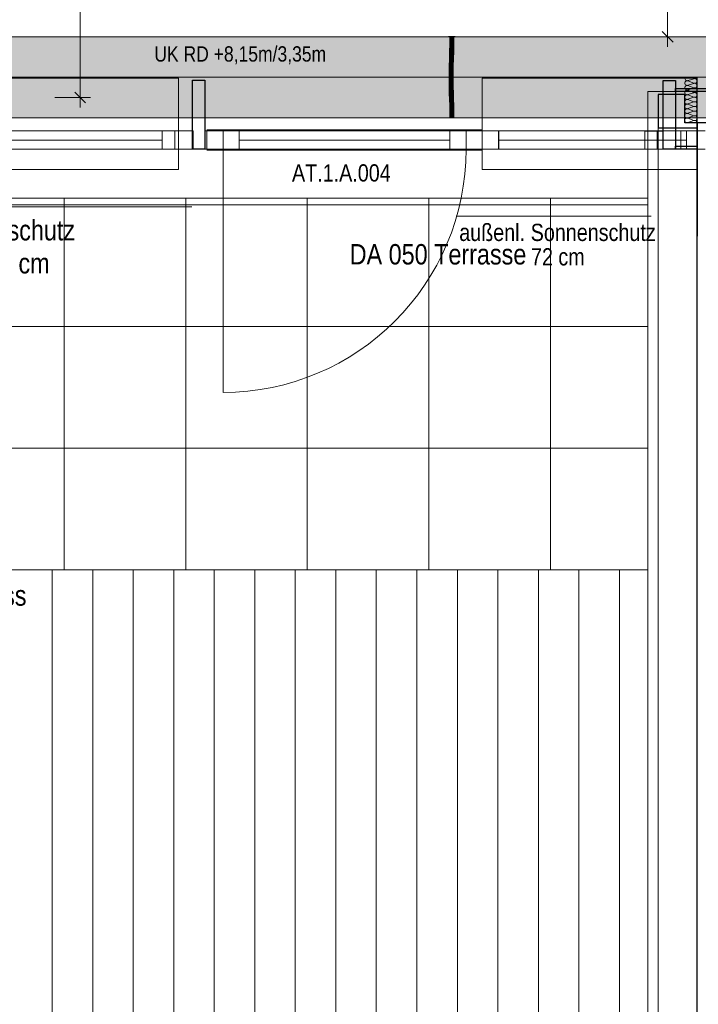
# Model space of a CAD drawing. Extents: x -620 to 300, y 62 to 1107.
# Tile 37 of 256: x -35 to 32, y 286 to 383. Entities that reach past the tile are written whole.
import ezdxf
from ezdxf.lldxf.tags import DXFTag

# ---------------------------------------------------------------- set-up
doc = ezdxf.new("R2010")
doc.units = 0
doc.layers.get('0').update_dxf_attribs({"lineweight": 35})
for name, color, linetype, lineweight, true_color in [('00_Beschriftung UZ', 3, 'Continuous', 13, 0x00ff00), ('30 -33 Aussenwände- 7 Fassade_ Elemente', 7, 'Continuous', 9, 0x00aacc), ('30 -35 Decken- 1 Konstruktion-Träger- Stahlbeton', 7, 'grob-A06G9FRA8I', 13, 0x33aa00), ('70 -72 Beschriftung- 1 Beschriftung allgemein', 7, 'Continuous', 9, 0xff6633), ('70 -76 Bemaßung- 2 Allgemein', 9, 'Continuous', 5, 0x808080), ('E_Leerrohr 20', 7, 'Continuous', 13, 0xcc0099), ('E_Leerrohr 20-Shading', 7, 'Continuous', 13, 0xcc0099)]:
    doc.layers.add(name, color=color, linetype=linetype, lineweight=lineweight, true_color=true_color)
for name, color, linetype, lineweight in [('30 -33 Aussenwände- 8 Sonnenschutz', 7, 'Continuous', 9), ('60- 61 allgemeine Ausstattung- 4 Terrassen', 7, 'Continuous', 9), ('70 -71 Achsen- 1 Gebäudeachsen', 7, 'STRICHPUNKT2-A06G9FR98I', 18), ('70 -72 Beschriftung- 5 Höhenkoten', 7, 'Continuous', 15)]:
    doc.layers.add(name, color=color, linetype=linetype, lineweight=lineweight)
doc.layers.add('iwb_Schraffur_Unterzug', color=7, linetype='Continuous', lineweight=5, true_color=0xffffcc, plot=False)
doc.styles.get("Standard").update_dxf_attribs({"font": 'ARIALN.TTF'})
tags = doc.linetypes.add('grob-A06G9FRA8I', pattern=[14, 3, -8, 3]).pattern_tags.tags
tags[8:9] = [DXFTag(74, 4), DXFTag(75, 0), DXFTag(340, '0'), DXFTag(46, 0.0), DXFTag(50, 0.0), DXFTag(44, 0.0), DXFTag(45, 0.0)]
tags[6:7] = [DXFTag(74, 4), DXFTag(75, 0), DXFTag(340, '0'), DXFTag(46, 0.0), DXFTag(50, 0.0), DXFTag(44, 0.0), DXFTag(45, 0.0)]
tags[4:5] = [DXFTag(74, 4), DXFTag(75, 0), DXFTag(340, '0'), DXFTag(46, 0.0), DXFTag(50, 0.0), DXFTag(44, 0.0), DXFTag(45, 0.0)]
tags = doc.linetypes.add('STRICHPUNKT2', pattern=[12.7, 6.35, -3.175, 0, -3.175]).pattern_tags.tags
tags[10:11] = [DXFTag(74, 4), DXFTag(75, 0), DXFTag(340, '0'), DXFTag(46, 0.0), DXFTag(50, 0.0), DXFTag(44, 0.0), DXFTag(45, 0.0)]
tags[8:9] = [DXFTag(74, 4), DXFTag(75, 0), DXFTag(340, '0'), DXFTag(46, 0.0), DXFTag(50, 0.0), DXFTag(44, 0.0), DXFTag(45, 0.0)]
tags[6:7] = [DXFTag(74, 4), DXFTag(75, 0), DXFTag(340, '0'), DXFTag(46, 0.0), DXFTag(50, 0.0), DXFTag(44, 0.0), DXFTag(45, 0.0)]
tags[4:5] = [DXFTag(74, 4), DXFTag(75, 0), DXFTag(340, '0'), DXFTag(46, 0.0), DXFTag(50, 0.0), DXFTag(44, 0.0), DXFTag(45, 0.0)]
tags = doc.linetypes.add('STRICHPUNKT2-A06G9FR98I', pattern=[12.7, 6.35, -3.175, 0, -3.175]).pattern_tags.tags
tags[10:11] = [DXFTag(74, 4), DXFTag(75, 0), DXFTag(340, '0'), DXFTag(46, 0.0), DXFTag(50, 0.0), DXFTag(44, 0.0), DXFTag(45, 0.0)]
tags[8:9] = [DXFTag(74, 4), DXFTag(75, 0), DXFTag(340, '0'), DXFTag(46, 0.0), DXFTag(50, 0.0), DXFTag(44, 0.0), DXFTag(45, 0.0)]
tags[6:7] = [DXFTag(74, 4), DXFTag(75, 0), DXFTag(340, '0'), DXFTag(46, 0.0), DXFTag(50, 0.0), DXFTag(44, 0.0), DXFTag(45, 0.0)]
tags[4:5] = [DXFTag(74, 4), DXFTag(75, 0), DXFTag(340, '0'), DXFTag(46, 0.0), DXFTag(50, 0.0), DXFTag(44, 0.0), DXFTag(45, 0.0)]

# ---------------------------------------------------------------- blocks, each defined once
blk = doc.blocks.new('Shading-A06G9FPN8I', base_point=(8.274, 375.318))
at = {"layer": 'E_Leerrohr 20-Shading', "color": 223, "true_color": 0xc67fb4}
for points in [[(7.982, 381.053), (7.923, 381.053), (7.976, 380.33), (7.917, 380.331)], [(8.279, 381.053), (8.265, 381.053), (8.27, 380.326), (8.259, 380.326)], [(8.27, 380.326), (8.289, 380.326), (8.279, 381.053), (8.299, 381.053)], [(8.309, 381.053), (8.299, 381.053), (8.297, 380.326), (8.289, 380.326)], [(8.323, 381.053), (8.309, 381.053), (8.313, 380.325), (8.297, 380.326)], [(8.313, 380.325), (8.317, 380.325), (8.323, 381.053)], [(7.976, 380.33), (7.917, 380.331), (7.959, 379.607), (7.902, 379.608)], [(7.961, 379.607), (7.976, 380.33), (7.959, 379.607)], [(8.27, 380.326), (8.259, 380.326), (8.251, 379.6), (8.243, 379.6)], [(8.267, 380.19), (8.251, 379.6), (8.252, 379.6)], [(8.27, 380.326), (8.267, 380.19), (8.267, 379.599), (8.252, 379.6)], [(8.297, 380.326), (8.289, 380.326), (8.275, 379.599), (8.267, 379.599)], [(8.27, 380.326), (8.267, 379.599), (8.289, 380.326)], [(8.313, 380.325), (8.297, 380.326), (8.287, 379.599), (8.275, 379.599)], [(8.287, 379.599), (8.302, 379.599), (8.313, 380.325), (8.317, 380.325)], [(7.959, 379.607), (7.902, 379.608), (7.936, 378.883), (7.882, 378.884)], [(7.941, 378.882), (7.961, 379.607), (7.936, 378.883), (7.959, 379.607)], [(8.251, 379.6), (8.243, 379.6), (8.225, 378.875), (8.224, 378.875)], [(8.251, 379.6), (8.225, 378.875), (8.252, 379.6), (8.229, 378.875)], [(8.229, 378.875), (8.24, 378.874), (8.252, 379.6), (8.267, 379.599)], [(8.275, 379.599), (8.267, 379.599), (8.246, 378.874), (8.24, 378.874)], [(8.287, 379.599), (8.275, 379.599), (8.253, 378.874), (8.246, 378.874)], [(8.253, 378.874), (8.282, 378.873), (8.287, 379.599), (8.302, 379.599)], [(7.912, 378.157), (7.863, 378.158), (7.889, 377.431), (7.85, 377.431)], [(7.875, 378.616), (7.863, 378.158), (7.928, 378.615), (7.928, 378.608)], [(7.912, 378.157), (7.918, 378.287), (7.863, 378.158), (7.928, 378.608)], [(7.882, 378.884), (7.875, 378.616), (7.936, 378.883), (7.928, 378.615)], [(7.908, 377.431), (7.922, 378.157), (7.889, 377.431), (7.912, 378.157)], [(7.922, 378.157), (7.935, 378.656), (7.912, 378.157)], [(7.918, 378.287), (7.935, 378.656), (7.928, 378.608)], [(7.928, 378.608), (7.935, 378.656), (7.936, 378.883), (7.941, 378.882)], [(8.194, 377.427), (8.213, 378.15), (8.191, 377.427), (8.207, 378.151)], [(8.207, 378.151), (8.205, 378.151), (8.191, 377.427)], [(8.213, 378.15), (8.194, 377.427), (8.208, 377.755), (8.197, 377.427)], [(8.22, 378.15), (8.208, 377.755), (8.25, 377.427), (8.198, 377.427)], [(8.217, 378.607), (8.217, 378.613), (8.205, 378.151)], [(8.22, 378.581), (8.217, 378.607), (8.207, 378.151), (8.205, 378.151)], [(8.207, 378.151), (8.213, 378.15), (8.22, 378.581), (8.227, 378.514)], [(8.208, 377.755), (8.22, 378.15), (8.219, 378.15)], [(8.213, 378.15), (8.208, 377.755), (8.219, 378.15)], [(8.231, 378.469), (8.227, 378.514), (8.219, 378.15), (8.213, 378.15)], [(8.229, 378.875), (8.217, 378.607), (8.22, 378.581)], [(8.229, 378.875), (8.225, 378.875), (8.217, 378.607), (8.221, 378.742)], [(8.225, 378.875), (8.224, 378.875), (8.217, 378.613)], [(8.221, 378.742), (8.217, 378.613), (8.217, 378.607)], [(8.234, 378.444), (8.231, 378.469), (8.22, 378.15), (8.219, 378.15)], [(8.22, 378.581), (8.227, 378.514), (8.229, 378.875), (8.24, 378.874)], [(8.22, 378.15), (8.263, 378.149), (8.234, 378.444)], [(8.22, 378.15), (8.25, 377.427), (8.263, 378.149)], [(8.246, 378.874), (8.24, 378.874), (8.231, 378.469), (8.227, 378.514)], [(8.234, 378.444), (8.241, 378.613), (8.231, 378.469), (8.237, 378.613)], [(8.234, 378.444), (8.263, 378.149), (8.253, 378.874), (8.282, 378.873)], [(8.241, 378.613), (8.253, 378.874), (8.237, 378.613), (8.246, 378.874)], [(7.885, 376.899), (7.889, 377.431), (7.847, 376.898), (7.85, 377.431)], [(7.905, 376.704), (7.908, 377.431), (7.884, 376.704), (7.889, 377.431)], [(8.194, 377.427), (8.191, 377.427), (8.189, 376.902)], [(8.192, 377.28), (8.189, 376.902), (8.189, 376.9)], [(8.189, 376.9), (8.193, 377.064), (8.191, 377.065)], [(8.192, 376.889), (8.194, 377.064), (8.189, 376.9), (8.193, 377.064)], [(8.193, 377.064), (8.192, 377.28), (8.191, 377.065)], [(8.193, 377.064), (8.195, 377.138), (8.192, 377.28), (8.194, 377.427)], [(8.192, 376.889), (8.193, 376.886), (8.195, 377.138)], [(8.194, 377.064), (8.195, 377.138), (8.193, 377.064)], [(8.195, 377.064), (8.193, 376.886), (8.248, 377.064), (8.246, 376.705)], [(8.194, 377.427), (8.195, 377.138), (8.197, 377.427)], [(8.25, 377.427), (8.195, 377.138), (8.248, 377.064), (8.195, 377.064)], [(8.195, 377.138), (8.25, 377.427), (8.198, 377.427)], [(8.197, 377.427), (8.195, 377.138), (8.198, 377.427)], [(8.208, 377.755), (8.197, 377.427), (8.198, 377.427)], [(7.884, 376.704), (7.885, 376.899), (7.846, 376.704), (7.847, 376.898)], [(7.884, 376.704), (7.846, 376.704), (7.897, 376.093), (7.854, 376.092)], [(7.897, 376.093), (7.854, 376.092), (7.923, 375.483), (7.869, 375.482)], [(7.913, 376.093), (7.905, 376.704), (7.897, 376.093), (7.884, 376.704)], [(7.928, 375.484), (7.913, 376.093), (7.923, 375.483), (7.897, 376.093)], [(8.189, 376.9), (8.189, 376.902), (8.188, 376.705)], [(8.192, 376.889), (8.189, 376.9), (8.19, 376.705), (8.188, 376.705)], [(8.19, 376.705), (8.192, 376.705), (8.192, 376.889), (8.193, 376.886)], [(8.205, 376.099), (8.192, 376.705), (8.196, 376.099), (8.19, 376.705)], [(8.192, 376.705), (8.246, 376.705), (8.193, 376.886)], [(8.254, 376.1), (8.246, 376.705), (8.205, 376.099), (8.192, 376.705)], [(8.205, 376.099), (8.196, 376.099), (8.231, 375.492), (8.211, 375.491)], [(8.269, 375.493), (8.254, 376.1), (8.231, 375.492), (8.205, 376.099)], [(7.946, 374.875), (7.935, 375.245), (7.869, 375.482), (7.923, 375.483)], [(7.946, 374.875), (7.869, 375.482), (7.887, 374.873)], [(7.935, 375.245), (7.928, 375.484), (7.923, 375.483)], [(8.231, 375.492), (8.211, 375.491), (8.262, 374.884), (8.229, 374.883)], [(8.274, 375.318), (8.269, 375.493), (8.24, 375.317), (8.231, 375.492)], [(8.262, 374.884), (8.287, 374.885), (8.24, 375.317), (8.274, 375.318)], [(7.946, 374.875), (7.887, 374.873), (7.964, 374.267), (7.905, 374.265)], [(7.963, 374.267), (7.905, 374.265), (7.976, 373.66), (7.918, 373.659)], [(7.977, 373.66), (7.964, 374.267), (7.976, 373.66), (7.963, 374.267)], [(8.262, 374.884), (8.229, 374.883), (8.292, 374.275), (8.246, 374.274)], [(8.292, 374.275), (8.246, 374.274), (8.314, 373.665), (8.26, 373.664)], [(8.305, 374.275), (8.287, 374.885), (8.292, 374.275), (8.262, 374.884)], [(8.318, 373.665), (8.305, 374.275), (8.314, 373.665), (8.292, 374.275)], [(7.977, 373.66), (7.918, 373.659), (7.982, 373.053), (7.923, 373.053)], [(8.323, 373.053), (8.314, 373.665), (8.265, 373.053), (8.26, 373.664)], [(8.323, 373.053), (8.318, 373.665), (8.314, 373.665)]]:
    blk.add_solid(points, dxfattribs=at)
at = {"layer": 'E_Leerrohr 20-Shading', "color": 231, "true_color": 0xe17fc9}
for points in [[(8.016, 381.053), (7.982, 381.053), (8.023, 380.33), (7.976, 380.33)], [(8.045, 380.329), (8.04, 381.053), (8.023, 380.33), (8.016, 381.053)], [(8.089, 380.329), (8.089, 381.053), (8.045, 380.329), (8.04, 381.053)], [(8.117, 380.328), (8.123, 381.053), (8.089, 380.329), (8.089, 381.053)], [(8.123, 381.053), (8.117, 380.328), (8.122, 380.328)], [(8.128, 380.328), (8.123, 381.053), (8.122, 380.328)], [(8.259, 380.326), (8.265, 381.053), (8.128, 380.328), (8.123, 381.053)], [(8.026, 379.605), (8.023, 380.33), (7.963, 379.728), (7.98, 380.33)], [(7.98, 380.33), (7.976, 380.33), (7.963, 379.728)], [(8.045, 379.605), (8.045, 380.329), (8.026, 379.605), (8.023, 380.33)], [(8.045, 379.605), (8.089, 380.329), (8.045, 380.329)], [(8.045, 379.605), (8.08, 379.604), (8.089, 380.329), (8.088, 380.189)], [(8.08, 379.604), (8.084, 379.604), (8.088, 380.189)], [(8.102, 379.603), (8.117, 380.328), (8.084, 379.604), (8.089, 380.329)], [(8.128, 380.328), (8.117, 380.328), (8.139, 379.603), (8.102, 379.603)], [(8.243, 379.6), (8.259, 380.326), (8.139, 379.603), (8.128, 380.328)], [(8.026, 379.605), (7.961, 379.607), (8.027, 378.88), (7.941, 378.882)], [(8.026, 379.605), (7.963, 379.728), (7.961, 379.607)], [(8.043, 378.88), (8.045, 379.605), (8.027, 378.88), (8.026, 379.605)], [(8.043, 378.88), (8.069, 378.879), (8.045, 379.605), (8.08, 379.604)], [(8.069, 378.879), (8.078, 378.879), (8.08, 379.604), (8.084, 379.604)], [(8.082, 378.879), (8.102, 379.603), (8.078, 378.879), (8.084, 379.604)], [(8.243, 379.6), (8.102, 379.603), (8.224, 378.875), (8.082, 378.879)], [(7.944, 378.156), (7.922, 378.157), (7.954, 377.43), (7.908, 377.431)], [(7.935, 378.656), (7.922, 378.157), (7.944, 378.156)], [(8.028, 378.254), (7.941, 378.882), (7.944, 378.156), (7.935, 378.656)], [(8.028, 378.366), (7.941, 378.882), (8.028, 378.254)], [(8.027, 378.88), (7.941, 378.882), (8.028, 378.366)], [(8.028, 378.254), (7.944, 378.156), (8.028, 378.155)], [(7.954, 377.43), (8.032, 377.429), (7.944, 378.156), (8.028, 378.155)], [(8.043, 378.88), (8.027, 378.88), (8.042, 378.281), (8.028, 378.366)], [(8.042, 378.281), (8.028, 378.366), (8.042, 378.154), (8.028, 378.254)], [(8.042, 378.154), (8.028, 378.254), (8.028, 378.155)], [(8.032, 377.429), (8.043, 377.429), (8.028, 378.155), (8.042, 378.154)], [(8.043, 378.88), (8.042, 378.281), (8.069, 378.879), (8.066, 378.687)], [(8.066, 378.687), (8.042, 378.281), (8.058, 378.182)], [(8.042, 378.281), (8.042, 378.154), (8.058, 378.182), (8.058, 378.154)], [(8.043, 377.429), (8.05, 377.429), (8.042, 378.154), (8.058, 378.154)], [(8.05, 377.429), (8.063, 378.154), (8.058, 378.154)], [(8.067, 378.154), (8.063, 378.154), (8.053, 377.429), (8.05, 377.429)], [(8.102, 377.428), (8.106, 378.153), (8.053, 377.429), (8.067, 378.154)], [(8.078, 378.879), (8.066, 378.687), (8.063, 378.154), (8.058, 378.182)], [(8.058, 378.154), (8.063, 378.154), (8.058, 378.182)], [(8.076, 378.742), (8.078, 378.879), (8.063, 378.154)], [(8.075, 378.614), (8.076, 378.742), (8.063, 378.154)], [(8.075, 378.614), (8.063, 378.154), (8.078, 378.614), (8.067, 378.154)], [(8.066, 378.687), (8.078, 378.879), (8.069, 378.879)], [(8.067, 378.154), (8.106, 378.153), (8.078, 378.614), (8.109, 378.614)], [(8.075, 378.614), (8.082, 378.879), (8.078, 378.879)], [(8.217, 378.613), (8.224, 378.875), (8.075, 378.614), (8.082, 378.879)], [(8.102, 377.428), (8.176, 377.428), (8.106, 378.153), (8.166, 378.152)], [(8.109, 378.614), (8.106, 378.153), (8.158, 378.614), (8.166, 378.152)], [(8.166, 378.152), (8.205, 378.151), (8.158, 378.614), (8.217, 378.613)], [(8.176, 377.428), (8.191, 377.427), (8.166, 378.152), (8.205, 378.151)], [(7.905, 376.704), (7.956, 376.704), (7.908, 377.431), (7.955, 377.187)], [(7.908, 377.431), (7.955, 377.187), (7.954, 377.43)], [(7.954, 377.43), (7.955, 377.187), (8.032, 377.429), (8.032, 377.4)], [(8.036, 377.068), (8.032, 377.4), (7.977, 377.068), (7.955, 377.187)], [(7.955, 377.187), (7.956, 376.704), (8.04, 376.738), (8.04, 376.704)], [(8.04, 376.738), (8.036, 377.068), (7.977, 377.068)], [(8.032, 377.4), (8.043, 377.429), (8.032, 377.429)], [(8.045, 377.068), (8.043, 377.429), (8.036, 377.068), (8.032, 377.4)], [(8.046, 376.704), (8.045, 377.068), (8.04, 376.738), (8.036, 377.068)], [(8.043, 377.429), (8.046, 376.704), (8.047, 376.901)], [(8.047, 376.901), (8.05, 377.429), (8.043, 377.429)], [(8.101, 376.901), (8.102, 377.428), (8.047, 376.901), (8.05, 377.429)], [(8.101, 376.901), (8.177, 376.902), (8.102, 377.428), (8.176, 377.428)], [(8.177, 376.902), (8.189, 376.902), (8.176, 377.428), (8.191, 377.427)], [(7.956, 376.704), (7.905, 376.704), (7.95, 376.094), (7.913, 376.093)], [(7.95, 376.094), (7.913, 376.093), (7.94, 375.484), (7.928, 375.484)], [(8.069, 375.487), (8.054, 376.096), (7.94, 375.484), (7.95, 376.094)], [(7.95, 376.094), (8.053, 376.096), (7.956, 376.704), (8.04, 376.704)], [(8.04, 376.704), (8.046, 376.704), (8.04, 376.738)], [(8.053, 376.096), (8.054, 376.096), (8.04, 376.704), (8.046, 376.704)], [(8.046, 376.704), (8.066, 376.704), (8.047, 376.901), (8.068, 376.901)], [(8.066, 376.704), (8.046, 376.704), (8.068, 376.096), (8.054, 376.096)], [(8.103, 376.097), (8.054, 376.096), (8.108, 375.488), (8.069, 375.487)], [(8.066, 376.704), (8.101, 376.705), (8.068, 376.901), (8.101, 376.901)], [(8.103, 376.097), (8.101, 376.705), (8.068, 376.096), (8.066, 376.704)], [(8.177, 376.902), (8.101, 376.901), (8.175, 376.705), (8.101, 376.705)], [(8.101, 376.705), (8.103, 376.097), (8.175, 376.705), (8.16, 376.098)], [(8.108, 375.488), (8.162, 375.49), (8.103, 376.097), (8.172, 376.098)], [(8.16, 376.098), (8.172, 376.098), (8.175, 376.705), (8.178, 376.705)], [(8.162, 375.49), (8.211, 375.491), (8.172, 376.098), (8.196, 376.099)], [(8.172, 376.098), (8.196, 376.099), (8.178, 376.705), (8.188, 376.705)], [(8.177, 376.902), (8.175, 376.705), (8.178, 376.809)], [(8.175, 376.705), (8.178, 376.705), (8.178, 376.809)], [(8.178, 376.705), (8.188, 376.705), (8.177, 376.902), (8.189, 376.902)], [(7.94, 375.484), (7.928, 375.484), (7.935, 375.245)], [(7.936, 375.315), (7.935, 375.245), (7.969, 375.315), (7.969, 375.163)], [(7.946, 374.875), (7.97, 374.875), (7.935, 375.245), (7.969, 375.163)], [(8.074, 375.316), (8.069, 375.487), (7.936, 375.315), (7.94, 375.484)], [(7.969, 375.163), (8.087, 374.879), (7.969, 375.315), (8.074, 375.316)], [(7.97, 374.875), (8.087, 374.879), (7.969, 375.163)], [(8.108, 375.488), (8.069, 375.487), (8.113, 374.88), (8.087, 374.879)], [(8.113, 374.88), (8.149, 374.881), (8.108, 375.488), (8.162, 375.49)], [(8.149, 374.881), (8.229, 374.883), (8.162, 375.49), (8.211, 375.491)], [(7.97, 374.875), (7.946, 374.875), (7.973, 374.267), (7.964, 374.267)], [(7.973, 374.267), (7.964, 374.267), (7.977, 373.66)], [(8.105, 374.27), (8.087, 374.879), (7.973, 374.267), (7.97, 374.875)], [(8.118, 373.662), (8.105, 374.27), (7.977, 373.66), (7.973, 374.267)], [(8.113, 374.88), (8.087, 374.879), (8.118, 374.271), (8.105, 374.27)], [(8.118, 374.271), (8.105, 374.27), (8.122, 373.662), (8.118, 373.662)], [(8.118, 374.271), (8.137, 374.271), (8.113, 374.88), (8.149, 374.881)], [(8.26, 373.664), (8.246, 374.274), (8.122, 373.662), (8.118, 374.271)], [(8.137, 374.271), (8.246, 374.274), (8.149, 374.881), (8.229, 374.883)], [(8.118, 373.662), (7.977, 373.66), (8.123, 373.053), (7.982, 373.053)], [(8.26, 373.664), (8.118, 373.662), (8.265, 373.053), (8.123, 373.053)]]:
    blk.add_solid(points, dxfattribs=at)
blk = doc.blocks.new('Shading-A06G9FPP8I', base_point=(8.229, 380.265))
at = {"layer": 'E_Leerrohr 20-Shading', "color": 213, "true_color": 0xd67fc0}
for points in [[(7.983, 381.065), (7.793, 381.065), (7.983, 381.053), (7.793, 381.053)], [(7.923, 381.053), (7.923, 380.265), (8.103, 381.053), (8.105, 380.265)], [(8.011, 381.065), (7.983, 381.065), (8.011, 381.053), (7.983, 381.053)], [(8.032, 381.065), (8.011, 381.065), (8.032, 381.053), (8.011, 381.053)], [(8.034, 381.053), (8.034, 381.065), (8.032, 381.053), (8.032, 381.065)], [(8.036, 381.065), (8.034, 381.065), (8.036, 381.053), (8.034, 381.053)], [(8.036, 381.053), (8.123, 381.053), (8.036, 381.065), (8.123, 381.065)], [(8.123, 381.053), (8.103, 381.053), (8.123, 380.621), (8.123, 380.475)], [(8.123, 380.475), (8.103, 381.053), (8.121, 380.265), (8.105, 380.265)], [(8.334, 381.065), (8.123, 381.065), (8.334, 381.053), (8.123, 381.053)], [(8.173, 381.053), (8.123, 381.053), (8.127, 380.265), (8.123, 380.448)], [(8.173, 381.053), (8.127, 380.265), (8.168, 380.265)], [(8.173, 381.053), (8.168, 380.265), (8.242, 381.053), (8.229, 380.265)], [(8.229, 380.265), (8.323, 380.265), (8.242, 381.053), (8.323, 381.053)], [(8.339, 381.065), (8.334, 381.065), (8.339, 381.053), (8.334, 381.053)], [(8.394, 381.053), (8.395, 381.065), (8.339, 381.053), (8.339, 381.065)], [(8.394, 381.053), (8.453, 381.053), (8.395, 381.065), (8.453, 381.065)], [(8.123, 380.448), (8.123, 380.475), (8.122, 380.265), (8.121, 380.265)], [(8.122, 380.265), (8.123, 380.265), (8.123, 380.448)], [(8.123, 380.475), (8.123, 380.448), (8.123, 380.621)], [(8.123, 380.448), (8.123, 380.265), (8.127, 380.265)]]:
    blk.add_solid(points, dxfattribs=at)
blk = doc.blocks.new('Shading-A06G9FPR8I', base_point=(8.323, 373.053))
at = {"layer": 'E_Leerrohr 20-Shading', "color": 213, "true_color": 0xd67fc0}
for points in [[(8.123, 373.053), (8.121, 373.841), (7.923, 373.053), (7.923, 373.841)], [(8.123, 373.053), (8.123, 373.841), (8.121, 373.841)], [(8.323, 373.053), (8.323, 373.841), (8.123, 373.053), (8.128, 373.841)], [(8.128, 373.841), (8.123, 373.841), (8.123, 373.053)], [(8.032, 373.053), (7.793, 373.053), (8.032, 373.041), (7.793, 373.041)], [(8.123, 373.041), (8.123, 373.053), (8.032, 373.041), (8.032, 373.053)], [(8.345, 373.053), (8.123, 373.053), (8.345, 373.041), (8.123, 373.041)], [(8.453, 373.041), (8.453, 373.053), (8.345, 373.041), (8.345, 373.053)]]:
    blk.add_solid(points, dxfattribs=at)
blk = doc.blocks.new('Referenz-A06G9FRB8I')
at = {"layer": '00_Beschriftung UZ', "color": 0, "linetype": 'Continuous', "lineweight": 0, "ltscale": 0.13}
blk.add_solid([(-25.202, 378.383), (-23.87, 381.053), (-22.532, 378.384)], dxfattribs=at)
at = {"layer": '30 -33 Aussenwände- 7 Fassade_ Elemente', "color": 0, "linetype": 'Continuous', "ltscale": 0.13}
for p, q in [((32.028, 376.934), (31.706, 377.053)), ((32.028, 376.912), (31.427, 376.719)), ((31.427, 376.697), (32.027, 376.475)), ((32.027, 376.452), (31.427, 376.26)), ((31.427, 376.237), (32.027, 376.015)), ((32.325, 375.653), (27.485, 375.653)), ((27.485, 375.653), (27.485, 213.353)), ((32.027, 375.533), (31.426, 375.34)), ((31.426, 375.318), (32.026, 375.096)), ((32.027, 375.992), (31.427, 375.8)), ((31.427, 375.778), (32.027, 375.555)), ((32.325, 372.553), (32.325, 375.653)), ((32.025, 374.154), (31.425, 373.961)), ((32.026, 375.073), (31.426, 374.881)), ((31.426, 374.858), (32.026, 374.636)), ((32.026, 374.613), (31.426, 374.421)), ((31.426, 374.399), (32.025, 374.176)), ((31.425, 373.939), (32.025, 373.717)), ((32.025, 373.694), (31.425, 373.502)), ((31.425, 373.479), (32.025, 373.257)), ((32.025, 373.235), (31.425, 373.042)), ((32.024, 372.775), (31.424, 372.583)), ((31.425, 373.02), (32.024, 372.797)), ((39.285, 372.553), (32.325, 372.553)), ((-18.875, 371.753), (-68.075, 371.753)), ((-18.875, 369.953), (-18.875, 371.753)), ((-16.075, 369.953), (-16.075, 371.753)), ((-16.075, 371.753), (-14.475, 371.753)), ((9.525, 371.753), (-14.475, 371.753)), ((-14.475, 371.753), (-14.475, 369.953)), ((9.525, 371.753), (11.125, 371.753)), ((9.525, 369.953), (9.525, 371.753)), ((33.125, 371.753), (11.125, 371.753)), ((11.125, 371.753), (11.125, 369.953)), ((28.385, 371.753), (23.738, 371.753)), ((28.385, 369.953), (28.385, 371.753)), ((28.485, 372.053), (32.325, 372.053)), ((28.485, 217.053), (28.485, 372.053)), ((32.325, 372.053), (32.325, 217.053)), ((-68.075, 369.953), (-18.875, 369.953)), ((-14.475, 369.953), (-16.075, 369.953)), ((-14.475, 369.953), (9.525, 369.953)), ((11.125, 369.953), (9.525, 369.953)), ((11.125, 369.953), (33.125, 369.953)), ((23.738, 369.953), (28.385, 369.953)), ((27.485, 361.367), (27.485, 369.253)), ((28.485, 361.367), (28.485, 369.253))]:
    blk.add_line(p, q, dxfattribs=at)
at = {"layer": '30 -33 Aussenwände- 7 Fassade_ Elemente', "color": 0, "linetype": 'Continuous', "lineweight": -2, "ltscale": 0.25}
for p, q in [((32.325, 212.053), (32.325, 377.053)), ((-17.475, 369.953), (-17.475, 376.753)), ((-17.475, 376.753), (-16.275, 376.753)), ((-16.275, 376.753), (-16.275, 369.953)), ((28.985, 369.942), (28.985, 376.742)), ((28.985, 376.742), (30.185, 376.742)), ((30.185, 376.742), (30.185, 369.942)), ((28.485, 375.353), (28.485, 372.053)), ((31.125, 375.353), (28.485, 375.353)), ((30.185, 375.642), (30.185, 375.942)), ((30.185, 375.942), (37.085, 375.942)), ((37.085, 375.642), (30.185, 375.642)), ((31.125, 372.553), (31.125, 375.353)), ((32.325, 372.553), (31.125, 372.553)), ((37.785, 372.553), (32.325, 372.553)), ((32.325, 372.553), (32.325, 361.367)), ((32.325, 372.053), (32.325, 372.553)), ((28.485, 372.053), (32.325, 372.053)), ((30.185, 369.942), (30.185, 370.242)), ((30.185, 370.242), (32.325, 370.242)), ((32.325, 370.242), (32.325, 369.942)), ((-16.275, 369.953), (-17.475, 369.953)), ((30.185, 369.942), (28.985, 369.942)), ((32.325, 369.942), (30.185, 369.942))]:
    blk.add_line(p, q, dxfattribs=at)
at = {"layer": '30 -33 Aussenwände- 7 Fassade_ Elemente', "color": 0}
for p, q in [((-18.875, 376.953), (-67.275, 376.953)), ((-18.875, 371.753), (-18.875, 376.953)), ((32.325, 376.953), (11.125, 376.953)), ((11.125, 376.953), (11.125, 371.753)), ((32.325, 371.753), (32.325, 376.953)), ((-65.675, 371.753), (-20.475, 371.753)), ((-20.475, 371.753), (-20.475, 369.953)), ((-20.475, 371.753), (-18.875, 371.753)), ((-18.875, 371.753), (-18.875, 369.953)), ((11.125, 371.753), (11.125, 369.953)), ((12.725, 371.753), (11.125, 371.753)), ((12.725, 371.753), (30.725, 371.753)), ((12.725, 369.953), (12.725, 371.753)), ((30.725, 371.753), (32.325, 371.753)), ((30.725, 371.753), (30.725, 369.953)), ((32.325, 371.753), (32.325, 369.953)), ((-65.675, 370.853), (-20.475, 370.853)), ((12.725, 370.853), (30.725, 370.853)), ((-20.475, 369.953), (-65.675, 369.953)), ((-18.875, 369.953), (-20.475, 369.953)), ((-18.875, 369.953), (-18.875, 367.953)), ((11.125, 367.953), (11.125, 369.953)), ((11.125, 369.953), (12.725, 369.953)), ((30.725, 369.953), (12.725, 369.953)), ((32.325, 369.953), (30.725, 369.953)), ((32.325, 369.953), (32.325, 367.953)), ((-18.875, 367.953), (-67.275, 367.953)), ((32.325, 367.953), (11.125, 367.953))]:
    blk.add_line(p, q, dxfattribs=at)
at = {"layer": '30 -33 Aussenwände- 7 Fassade_ Elemente', "color": 0, "linetype": 'Continuous', "lineweight": 18, "ltscale": 0.18}
for p, q in [((-19.229, 371.753), (-17.429, 371.753)), ((-19.229, 369.953), (-19.229, 371.753)), ((-17.429, 371.753), (-17.429, 369.953)), ((-16.275, 369.953), (-16.275, 371.753)), ((-16.275, 371.753), (11.125, 371.753)), ((-16.275, 371.753), (-14.475, 371.753)), ((-14.475, 371.753), (-12.875, 371.753)), ((-14.475, 369.953), (-14.475, 371.753)), ((-12.875, 371.753), (-12.875, 369.953)), ((7.925, 371.753), (9.525, 371.753)), ((7.925, 369.953), (7.925, 371.753)), ((9.525, 369.953), (9.525, 371.753)), ((9.525, 371.753), (11.125, 371.753)), ((11.125, 371.753), (12.769, 371.753)), ((11.125, 369.953), (11.125, 371.753)), ((12.769, 371.753), (12.769, 369.953)), ((28.985, 371.742), (27.185, 371.742)), ((27.185, 371.742), (27.185, 369.942)), ((28.985, 369.942), (28.985, 371.742)), ((33.125, 371.753), (31.274, 371.753)), ((31.274, 371.753), (31.274, 369.953)), ((-12.875, 370.853), (7.925, 370.853)), ((31.274, 370.853), (12.769, 370.853)), ((23.738, 370.853), (27.185, 370.842)), ((-17.429, 369.953), (-19.229, 369.953)), ((-14.475, 369.953), (-16.275, 369.953)), ((11.125, 369.953), (-16.275, 369.953)), ((-12.875, 369.953), (-14.475, 369.953)), ((9.525, 369.953), (7.925, 369.953)), ((11.125, 369.953), (9.525, 369.953)), ((12.769, 369.953), (11.125, 369.953)), ((27.185, 369.942), (28.985, 369.942)), ((31.274, 369.953), (33.125, 369.953))]:
    blk.add_line(p, q, dxfattribs=at)
at = {"layer": '30 -33 Aussenwände- 7 Fassade_ Elemente', "color": 0, "linetype": 'grob-A06G9FRA8I', "ltscale": 0.13}
for p, q in [((-16.075, 371.853), (11.125, 371.853)), ((-16.075, 369.853), (11.125, 369.853)), ((-14.475, 345.953), (-14.475, 369.953)), ((9.525, 369.953), (-14.475, 369.953)), ((-124.575, 365.113), (27.485, 365.113))]:
    blk.add_line(p, q, dxfattribs=at)
at = {"layer": '30 -33 Aussenwände- 7 Fassade_ Elemente', "color": 0, "linetype": 'Continuous', "ltscale": 0.13}
for centre, major_axis, end_param in [((31.357, 376.938), (-0.198, 0.116), 2.411197), ((32.098, 377.153), (-0.071, -0.219), 1.434048), ((31.356, 376.019), (0.071, 0.219), 3.765224), ((31.356, 376.019), (-0.186, 0.135), 1.255075), ((31.357, 376.478), (0.071, 0.219), 3.765224), ((31.357, 376.478), (-0.186, 0.135), 1.255075), ((31.357, 376.478), (0.071, 0.219), 1.255075), ((31.357, 376.478), (-0.186, -0.135), 1.255075), ((31.356, 376.019), (0.071, 0.219), 1.255075), ((32.098, 376.693), (-0.071, -0.219), 1.254884), ((32.097, 376.233), (-0.071, -0.219), 3.764652), ((32.097, 376.233), (0.186, 0.135), 1.254884), ((32.097, 376.233), (-0.071, -0.219), 1.254884), ((32.098, 376.693), (0.186, 0.135), 1.254884), ((32.097, 376.233), (0.186, -0.135), 1.254884), ((32.098, 376.693), (0.186, -0.135), 1.254884), ((31.356, 375.099), (0.071, 0.219), 3.765224), ((31.356, 375.559), (0.071, 0.219), 3.765224), ((31.356, 376.019), (-0.186, -0.135), 1.255075), ((32.097, 375.314), (-0.071, -0.219), 3.764652), ((32.096, 374.854), (-0.071, -0.219), 3.764652), ((32.097, 375.774), (0.186, 0.135), 1.254884), ((32.097, 375.774), (-0.071, -0.219), 3.764652), ((32.097, 375.774), (-0.071, -0.219), 1.254884), ((32.097, 375.774), (0.186, -0.135), 1.254884), ((31.355, 374.64), (0.071, 0.219), 3.765224), ((31.355, 374.18), (0.071, 0.219), 3.765224), ((32.096, 374.395), (-0.071, -0.219), 3.764652), ((32.096, 373.935), (-0.071, -0.219), 3.764652), ((31.355, 373.72), (0.071, 0.219), 3.765224), ((31.354, 373.261), (0.071, 0.219), 3.765224), ((32.095, 373.016), (-0.071, -0.219), 3.764652), ((32.095, 373.476), (-0.071, -0.219), 3.764652), ((31.354, 372.801), (0.071, 0.219), 3.765224), ((32.095, 372.556), (0.23, -0.003), 1.896254)]:
    blk.add_ellipse(centre, major_axis=major_axis, ratio=1, start_param=0, end_param=end_param, dxfattribs=at)
at = {"layer": '30 -33 Aussenwände- 7 Fassade_ Elemente', "color": 0, "linetype": 'grob-A06G9FRA8I', "ltscale": 0.13}
blk.add_ellipse((-14.475, 369.953), major_axis=(0, -24), ratio=1, start_param=0, end_param=1.570796, dxfattribs=at)
at = {"layer": '30 -33 Aussenwände- 8 Sonnenschutz', "color": 0, "linetype": 'Continuous', "ltscale": 0.13}
blk.add_line((27.795, 363.338), (8.554, 363.338), dxfattribs=at)
at = {"layer": '30 -35 Decken- 1 Konstruktion-Träger- Stahlbeton', "color": 0}
for p, q in [((-451.575, 381.053), (35.425, 381.053)), ((-451.575, 373.053), (35.425, 373.053))]:
    blk.add_line(p, q, dxfattribs=at)
at = {"layer": '60- 61 allgemeine Ausstattung- 4 Terrassen', "color": 0}
for p, q in [((27.485, 365.113), (-286.141, 365.113)), ((-286.141, 364.453), (27.485, 364.453)), ((-30.155, 328.453), (-30.155, 365.113)), ((-18.155, 328.453), (-18.155, 365.113)), ((-6.155, 328.453), (-6.155, 365.113)), ((5.845, 328.453), (5.845, 365.113)), ((17.845, 328.453), (17.845, 365.113)), ((27.485, 328.453), (27.485, 365.113)), ((-286.141, 352.453), (27.485, 352.453)), ((-286.141, 340.453), (27.485, 340.453)), ((-138.155, 328.453), (27.485, 328.453)), ((-31.339, 259.053), (-31.339, 328.453)), ((-27.339, 259.053), (-27.339, 328.453)), ((-23.339, 259.053), (-23.339, 328.453)), ((-19.339, 259.053), (-19.339, 328.453)), ((-15.339, 259.053), (-15.339, 328.453)), ((-11.339, 259.053), (-11.339, 328.453)), ((-7.339, 259.053), (-7.339, 328.453)), ((-3.339, 259.053), (-3.339, 328.453)), ((0.661, 259.053), (0.661, 328.453)), ((4.661, 259.053), (4.661, 328.453)), ((8.661, 259.053), (8.661, 328.453)), ((12.661, 259.053), (12.661, 328.453)), ((16.661, 259.053), (16.661, 328.453)), ((20.661, 259.053), (20.661, 328.453)), ((24.661, 259.053), (24.661, 328.453))]:
    blk.add_line(p, q, dxfattribs=at)
at = {"layer": '70 -71 Achsen- 1 Gebäudeachsen', "color": 0, "linetype": 'STRICHPUNKT2-A06G9FR98I', "ltscale": 0.18}
blk.add_line((-538.628, 377.053), (75.968, 377.053), dxfattribs=at)
at = {"layer": '70 -72 Beschriftung- 1 Beschriftung allgemein', "color": 0, "linetype": 'Continuous', "ltscale": 0.13}
blk.add_line((-64.558, 364.265), (-17.558, 364.265), dxfattribs=at)
at = {"layer": '70 -76 Bemaßung- 2 Allgemein', "color": 0, "linetype": 'Continuous', "ltscale": 0.13}
for p, q in [((-28.575, 376.114), (-28.575, 541.693)), ((29.425, 382.114), (29.425, 431.993)), ((29.425, 380.053), (29.425, 382.114)), ((31.925, 381.053), (28.425, 381.053)), ((-28.575, 374.053), (-28.575, 376.114)), ((-31.075, 375.053), (-27.575, 375.053))]:
    blk.add_line(p, q, dxfattribs=at)
at = {"layer": '70 -76 Bemaßung- 2 Allgemein', "color": 0, "linetype": 'Continuous', "lineweight": 20, "ltscale": 0.2}
for p, q in [((29.955, 380.523), (28.894, 381.584)), ((-28.045, 374.523), (-29.106, 375.584))]:
    blk.add_line(p, q, dxfattribs=at)
at = {"layer": '00_Beschriftung UZ', "color": 0, "linetype": 'Continuous', "lineweight": 5, "ltscale": 0.13, "insert": (-21.261, 380.11), "char_height": 1.51033, "attachment_point": 1}
blk.add_mtext('{\\fArial Narrow;UK RD +8,15m/3,35m}', dxfattribs=at)
at = {"layer": '30 -33 Aussenwände- 8 Sonnenschutz', "color": 0, "linetype": 'Continuous', "ltscale": 0.13, "char_height": 1.7, "attachment_point": 1}
for s, insert in [('{\\fArial Narrow;außenl.}', (8.847, 362.595)), ('{\\fArial Narrow;Sonnenschutz}', (15.905, 362.595)), ('{\\fArial Narrow;72}', (15.938, 360.184)), ('{\\fArial Narrow;cm}', (18.632, 360.184))]:
    blk.add_mtext(s, dxfattribs=dict(at, insert=insert))
at = {"layer": '60- 61 allgemeine Ausstattung- 4 Terrassen', "color": 0, "linetype": 'Continuous', "ltscale": 0.13, "insert": (-76.575, 326.913), "char_height": 2.01377, "attachment_point": 1}
blk.add_mtext('{\\fArial Narrow;Experimentiertische mit Wasseranschluss}', dxfattribs=at)
at = {"layer": '70 -72 Beschriftung- 1 Beschriftung allgemein', "color": 0, "linetype": 'Continuous', "ltscale": 0.13, "attachment_point": 1}
for s, insert, char_height in [('{\\fArial Narrow;AT.1.A.004}', (-7.664, 368.465), 1.7), ('{\\fArial Narrow;Sonnenschutz}', (-43.706, 362.966), 2.01377), ('{\\fArial Narrow;cm}', (-34.674, 359.703), 2.01377)]:
    blk.add_mtext(s, dxfattribs=dict(at, insert=insert, char_height=char_height))
at = {"layer": '70 -72 Beschriftung- 5 Höhenkoten', "color": 0, "linetype": 'Continuous', "ltscale": 0.15, "insert": (-1.964, 360.59), "char_height": 2.01377, "attachment_point": 1}
blk.add_mtext('{\\fArial Narrow;DA 050 Terrasse}', dxfattribs=at)
blk = doc.blocks.new('Referenz-A06G9FRD8I')
at = {"layer": 'iwb_Schraffur_Unterzug', "linetype": 'Continuous', "ltscale": 0.13}
for points in [[(-451.575, 381.053), (75.968, 381.053), (75.968, 376.755)], [(-451.575, 381.053), (75.968, 376.755), (75.968, 373.053)], [(-451.575, 381.053), (75.968, 373.053), (-451.575, 373.053)]]:
    blk.add_solid(points, dxfattribs=at)
blk = doc.blocks.new('Enddeckel-A06G9FWL8I')
at = {"color": 0, "linetype": 'ByBlock', "lineweight": -2, "ltscale": 0.13}
for p, q in [((7.923, 373.841), (7.923, 373.053)), ((8.041, 373.841), (7.923, 373.841)), ((8.206, 373.841), (8.041, 373.841)), ((8.323, 373.841), (8.206, 373.841)), ((8.323, 373.053), (8.323, 373.841)), ((7.793, 373.053), (7.793, 373.041)), ((7.987, 373.053), (7.793, 373.053)), ((7.987, 373.041), (7.793, 373.041)), ((8.041, 373.053), (7.923, 373.053)), ((8.26, 373.053), (7.987, 373.053)), ((8.26, 373.041), (7.987, 373.041)), ((8.206, 373.053), (8.041, 373.053)), ((8.323, 373.053), (8.206, 373.053)), ((8.453, 373.053), (8.26, 373.053)), ((8.453, 373.041), (8.26, 373.041)), ((8.453, 373.041), (8.453, 373.053))]:
    blk.add_line(p, q, dxfattribs=at)
at = {"color": 0, "linetype": 'STRICHPUNKT2', "lineweight": 5, "ltscale": 0.13}
blk.add_line((8.123, 373.053), (8.123, 373.841), dxfattribs=at)
blk = doc.blocks.new('Enddeckel-A06G9FWN8I')
at = {"color": 0, "linetype": 'ByBlock', "lineweight": -2, "ltscale": 0.13}
for p, q in [((7.793, 381.065), (7.793, 381.053)), ((7.793, 381.065), (7.987, 381.065)), ((7.793, 381.053), (7.987, 381.053)), ((7.923, 381.053), (7.923, 380.265)), ((7.923, 381.053), (8.041, 381.053)), ((7.987, 381.065), (8.26, 381.065)), ((7.987, 381.053), (8.26, 381.053)), ((8.041, 381.053), (8.206, 381.053)), ((8.206, 381.053), (8.323, 381.053)), ((8.26, 381.065), (8.453, 381.065)), ((8.26, 381.053), (8.453, 381.053)), ((8.323, 380.265), (8.323, 381.053)), ((8.453, 381.053), (8.453, 381.065)), ((7.923, 380.265), (8.041, 380.265)), ((8.041, 380.265), (8.206, 380.265)), ((8.206, 380.265), (8.323, 380.265))]:
    blk.add_line(p, q, dxfattribs=at)
at = {"color": 0, "linetype": 'STRICHPUNKT2', "lineweight": 5, "ltscale": 0.13}
blk.add_line((8.123, 381.053), (8.123, 380.265), dxfattribs=at)
blk = doc.blocks.new('Flexrohr-A06G9FWZ8I')
at = {"color": 0, "linetype": 'ByBlock', "lineweight": -2, "ltscale": 0.13}
for p, q in [((7.923, 381.053), (7.917, 380.331)), ((7.923, 381.053), (8.323, 381.053)), ((8.323, 381.053), (8.317, 380.325)), ((7.917, 380.331), (7.902, 379.608)), ((7.928, 380.256), (8.304, 380.25)), ((7.932, 380.655), (8.308, 380.652)), ((8.317, 380.325), (8.302, 379.599)), ((7.902, 379.608), (7.882, 378.884)), ((7.899, 379.058), (8.275, 379.049)), ((7.91, 379.458), (8.286, 379.449)), ((7.919, 379.857), (8.295, 379.849)), ((8.302, 379.599), (8.282, 378.873)), ((7.863, 378.158), (7.85, 377.431)), ((7.882, 378.884), (7.863, 378.158)), ((7.878, 378.258), (8.254, 378.249)), ((7.888, 378.658), (8.264, 378.649)), ((8.263, 378.149), (8.25, 377.427)), ((8.282, 378.873), (8.263, 378.149)), ((7.85, 377.431), (7.846, 376.704)), ((7.86, 377.055), (8.236, 377.053)), ((7.862, 377.456), (8.238, 377.452)), ((7.87, 377.857), (8.246, 377.851)), ((8.25, 377.427), (8.246, 376.705)), ((7.846, 376.704), (7.854, 376.092)), ((7.854, 376.092), (7.869, 375.482)), ((7.859, 376.653), (8.235, 376.655)), ((7.864, 376.251), (8.24, 376.257)), ((8.246, 376.705), (8.254, 376.1)), ((8.254, 376.1), (8.269, 375.493)), ((7.869, 375.482), (7.887, 374.873)), ((7.872, 375.85), (8.248, 375.858)), ((7.882, 375.449), (8.258, 375.459)), ((8.269, 375.493), (8.287, 374.885)), ((7.887, 374.873), (7.905, 374.265)), ((7.894, 375.049), (8.27, 375.06)), ((7.905, 374.265), (7.918, 373.659)), ((7.906, 374.649), (8.282, 374.66)), ((7.917, 374.25), (8.293, 374.259)), ((8.287, 374.885), (8.305, 374.275)), ((8.305, 374.275), (8.318, 373.665)), ((7.918, 373.659), (7.923, 373.053)), ((7.926, 373.851), (8.302, 373.858)), ((7.932, 373.453), (8.308, 373.457)), ((8.318, 373.665), (8.323, 373.053)), ((7.923, 373.053), (8.323, 373.053)), ((7.935, 373.055), (8.311, 373.055))]:
    blk.add_line(p, q, dxfattribs=at)

msp = doc.modelspace()

# ---------------------------------------------------------------- block references
at = {"color": 8, "lineweight": 25, "ltscale": 0.25, "true_color": 0x808080}
for name in ['Referenz-A06G9FRB8I', 'Referenz-A06G9FRD8I']:
    msp.add_blockref(name, (0, 0), dxfattribs=at)
at = {"layer": 'E_Leerrohr 20'}
for name, p in [('Shading-A06G9FPP8I', (8.229, 380.265)), ('Shading-A06G9FPN8I', (8.274, 375.318)), ('Shading-A06G9FPR8I', (8.323, 373.053))]:
    msp.add_blockref(name, p, dxfattribs=at)
at = {"layer": 'E_Leerrohr 20', "ltscale": 0.13}
for name in ['Enddeckel-A06G9FWN8I', 'Flexrohr-A06G9FWZ8I', 'Enddeckel-A06G9FWL8I']:
    msp.add_blockref(name, (0, 0), dxfattribs=at)

doc.saveas('drawing.dxf')
